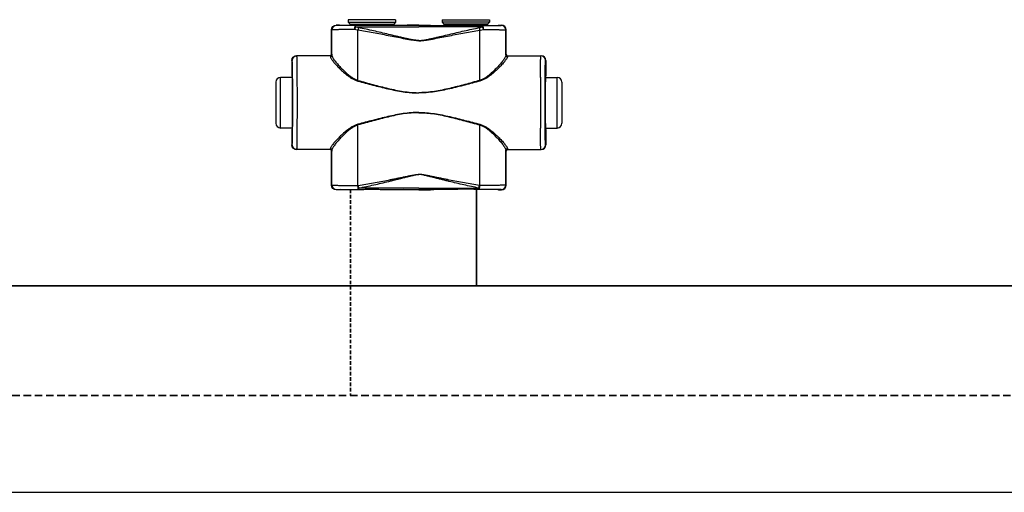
# Model space of a CAD drawing. Header units: millimetres. Extents: x 14365 to 105143, y -126377 to -22383.
# Tile 94 of 191: x 58590 to 59114, y -123507 to -123255. Entities that reach past the tile are written whole.
import ezdxf

# ---------------------------------------------------------------- set-up
doc = ezdxf.new("R2010")
doc.units = ezdxf.units.MM
doc.linetypes.add('VERDECKT', pattern=[9.525, 6.35, -3.175])
doc.linetypes.add('ČÁRKOVANÁ', pattern=[0.75, 0.5, -0.25])
for name, color, linetype, lineweight in [('UT_POTRUBI - PŘÍVOD', 1, 'Continuous', 35), ('UT_POTRUBI - ZPÁTEČKA', 5, 'ČÁRKOVANÁ', 35), ('UT_SCHÉMA_PŘÍVOD', 10, 'Continuous', 35), ('UT_SCHÉMA_ZPÁTEČKA', 172, 'VERDECKT', 35)]:
    doc.layers.add(name, color=color, linetype=linetype, lineweight=lineweight)

msp = doc.modelspace()

# ---------------------------------------------------------------- linework, layer by layer
at = {"color": 0, "linetype": 'Continuous'}
for p, q in [((58758.56, -123258.5), (58758.43, -123258.37)), ((58760.08, -123258.37), (58758.43, -123258.37)), ((58760.43, -123258.48), (58760.08, -123258.37)), ((58790.03, -123255.47), (58764.83, -123255.47)), ((58764.83, -123255.47), (58764.83, -123256.87)), ((58764.83, -123256.87), (58765.79, -123257.83)), ((58764.83, -123256.87), (58790.03, -123256.87)), ((58765.79, -123257.83), (58789.08, -123257.83)), ((58765.93, -123258.18), (58788.93, -123258.18)), ((58765.93, -123258.18), (58765.93, -123258.54)), ((58773.58, -123258.57), (58768.73, -123258.57)), ((58768.73, -123259.26), (58768.73, -123258.57)), ((58802.43, -123258.57), (58781.29, -123258.57)), ((58788.93, -123258.18), (58788.93, -123258.54)), ((58790.03, -123256.87), (58789.08, -123257.83)), ((58790.03, -123255.47), (58790.03, -123256.87)), ((58796.18, -123258.37), (58794.43, -123258.48)), ((58802.43, -123258.37), (58796.18, -123258.37)), ((58802.43, -123258.37), (58808.68, -123258.37)), ((58802.43, -123258.57), (58823.58, -123258.57)), ((58808.68, -123258.37), (58810.43, -123258.48)), ((58814.83, -123255.47), (58840.03, -123255.47)), ((58814.83, -123255.47), (58814.83, -123256.87)), ((58840.03, -123256.87), (58814.83, -123256.87)), ((58814.83, -123256.87), (58815.79, -123257.83)), ((58839.08, -123257.83), (58815.79, -123257.83)), ((58838.93, -123258.18), (58815.93, -123258.18)), ((58815.93, -123258.18), (58815.93, -123258.54)), ((58831.29, -123258.57), (58836.13, -123258.57)), ((58836.13, -123259.26), (58836.13, -123258.57)), ((58838.93, -123258.18), (58838.93, -123258.54)), ((58840.03, -123256.87), (58839.08, -123257.83)), ((58840.03, -123255.47), (58840.03, -123256.87)), ((58844.43, -123258.48), (58844.78, -123258.37)), ((58844.78, -123258.37), (58846.43, -123258.37)), ((58846.31, -123258.5), (58846.43, -123258.37)), ((58756.06, -123261), (58755.93, -123260.87)), ((58755.93, -123273.87), (58755.93, -123260.87)), ((58768.73, -123259.26), (58802.43, -123259.26)), ((58836.13, -123259.26), (58802.43, -123259.26)), ((58848.81, -123261), (58848.93, -123260.87)), ((58848.93, -123273.87), (58848.93, -123260.87)), ((58755.24, -123274.67), (58737.23, -123274.67)), ((58755.93, -123273.87), (58756.04, -123273.87)), ((58848.93, -123273.87), (58848.83, -123273.87)), ((58849.63, -123274.67), (58867.63, -123274.67)), ((58734.94, -123277.17), (58734.73, -123277.17)), ((58734.73, -123277.17), (58734.73, -123285.32)), ((58869.92, -123277.17), (58870.13, -123277.17)), ((58870.13, -123277.17), (58870.13, -123285.32)), ((58726.23, -123288.67), (58726.23, -123310.67)), ((58734.98, -123286.17), (58728.73, -123286.17)), ((58728.73, -123313.17), (58728.73, -123286.17)), ((58734.73, -123285.32), (58734.94, -123285.67)), ((58735.13, -123285.69), (58735.13, -123285.67)), ((58869.74, -123285.69), (58869.74, -123285.67)), ((58869.88, -123286.17), (58876.13, -123286.17)), ((58870.13, -123285.32), (58869.92, -123285.67)), ((58876.13, -123313.17), (58876.13, -123286.17)), ((58878.63, -123288.67), (58878.63, -123310.67)), ((58734.98, -123313.17), (58728.73, -123313.17)), ((58734.94, -123313.67), (58734.73, -123314.02)), ((58734.73, -123314.02), (58734.73, -123322.17)), ((58735.13, -123313.68), (58735.13, -123313.66)), ((58869.74, -123313.68), (58869.74, -123313.66)), ((58869.88, -123313.17), (58876.13, -123313.17)), ((58869.92, -123313.67), (58870.13, -123314.02)), ((58870.13, -123314.02), (58870.13, -123322.17)), ((58734.73, -123322.17), (58734.94, -123322.17)), ((58755.24, -123324.67), (58737.23, -123324.67)), ((58756.04, -123325.47), (58755.93, -123325.47)), ((58755.93, -123343.57), (58755.93, -123325.47)), ((58848.83, -123325.47), (58848.93, -123325.47)), ((58848.93, -123343.57), (58848.93, -123325.47)), ((58849.63, -123324.67), (58867.63, -123324.67)), ((58870.13, -123322.17), (58869.92, -123322.17)), ((58755.93, -123343.57), (58756.05, -123343.46)), ((58758.43, -123346.07), (58758.55, -123345.96)), ((58760.08, -123346.07), (58758.43, -123346.07)), ((58760.43, -123345.97), (58760.08, -123346.07)), ((58769.98, -123343.83), (58770.15, -123343.83)), ((58770.3, -123345.89), (58770.48, -123345.89)), ((58802.43, -123345.14), (58770.48, -123345.14)), ((58770.48, -123345.89), (58770.48, -123345.14)), ((58770.48, -123345.89), (58771.74, -123345.89)), ((58783.13, -123345.89), (58802.43, -123345.89)), ((58796.18, -123346.07), (58794.43, -123345.97)), ((58802.43, -123346.07), (58796.18, -123346.07)), ((58802.43, -123345.14), (58834.39, -123345.14)), ((58821.74, -123345.89), (58802.43, -123345.89)), ((58802.43, -123346.07), (58808.68, -123346.07)), ((58808.68, -123346.07), (58810.43, -123345.97)), ((58834.39, -123345.89), (58833.13, -123345.89)), ((58834.39, -123345.89), (58834.39, -123345.14)), ((58834.57, -123345.89), (58834.39, -123345.89)), ((58834.89, -123343.83), (58834.71, -123343.83)), ((58844.43, -123345.97), (58844.78, -123346.07)), ((58844.78, -123346.07), (58846.43, -123346.07)), ((58846.43, -123346.07), (58846.32, -123345.96)), ((58848.93, -123343.57), (58848.82, -123343.46))]:
    msp.add_line(p, q, dxfattribs=at)
at = {"ltscale": 8}
msp.add_line((31841.29, -123507.19), (105085.12, -123507.19), dxfattribs=at)
at = {"color": 0, "linetype": 'Continuous'}
for centre, radius, start, end in [((58758.56, -123261), 2.5, 90.0025, 179.9975), ((58765.43, -123258.18), 0.5, 0, 45), ((58789.43, -123258.18), 0.5, 135, 180), ((58815.43, -123258.18), 0.5, 0, 45), ((58839.43, -123258.18), 0.5, 135, 180), ((58846.31, -123261), 2.5, 0.0025, 89.9975), ((58737.44, -123277.17), 2.5, 90.0022, 180.0011), ((58755.24, -123273.87), 0.8, 270.0036, 359.9972), ((58849.63, -123273.87), 0.8, 180.0028, 269.9964), ((58867.42, -123277.17), 2.5, 359.9989, 89.9978), ((58728.73, -123288.67), 2.5, 90, 180), ((56295.27, -123299.67), 2442.41, 359.68325, 0.31675), ((61309.59, -123299.67), 2442.41, 179.68325, 180.31675), ((58876.13, -123288.67), 2.5, 0, 90), ((58728.73, -123310.67), 2.5, 180, 270), ((58876.13, -123310.67), 2.5, 270, 0), ((58737.44, -123322.17), 2.5, 179.9989, 269.9978), ((58755.24, -123325.47), 0.8, 0.0028, 89.9964), ((58849.63, -123325.47), 0.8, 90.0036, 179.9972), ((58867.42, -123322.17), 2.5, 270.0022, 0.0011), ((58758.55, -123343.46), 2.5, 180.0025, 269.9975), ((58846.32, -123343.46), 2.5, 270.0025, 359.9975)]:
    msp.add_arc(centre, radius, start, end, dxfattribs=at)
at = {"color": 0, "linetype": 'Continuous', "extrusion": (0, 0, -1)}
for centre, major_axis, ratio, start_param, end_param in [((58758.43, -123260.87), (-1.77, 1.77), 0.999973, -0.785384, 0.785384), ((58777.43, -123258.48), (-17, 0), 0.005236, 4.941076, 6.283185), ((58777.43, -123258.48), (-17, 0), 0.005236, 3.141593, 4.483702), ((58737.23, -123277.17), (-2.5, 0), 0.999945, 0, 1.570796), ((58755.13, -123273.87), (-0.8, 0), 0.999986, -3.141593, -1.659157), ((58734.94, -123299.67), (0, 14), 0.010472, 0, 3.141593), ((58737.23, -123322.17), (-2.5, 0), 0.999945, -1.570796, 0), ((58755.13, -123325.47), (0.8, 0), 0.999986, -1.395381, 0), ((58758.43, -123343.57), (1.77, 1.77), 0.999973, -3.926977, -2.356208), ((58777.43, -123345.97), (-17, 0), 0.005236, 0, 1.229157), ((58777.43, -123345.97), (-17, 0), 0.005236, 1.912436, 3.141593)]:
    msp.add_ellipse(centre, major_axis=major_axis, ratio=ratio, start_param=start_param, end_param=end_param, dxfattribs=at)
at = {"color": 0, "linetype": 'Continuous'}
for centre, major_axis, ratio, start_param, end_param in [((58827.43, -123258.48), (17, 0), 0.005236, 3.141593, 4.483702), ((58827.43, -123258.48), (17, 0), 0.005236, 4.941076, 6.283185), ((58846.43, -123260.87), (1.77, 1.77), 0.999973, -0.785384, 0.785384), ((58849.73, -123273.87), (0.8, 0), 0.999986, -3.141593, -1.659157), ((58867.63, -123277.17), (2.5, 0), 0.999945, 0, 1.570796), ((58869.92, -123299.67), (0, 14), 0.010472, 0, 3.141593), ((58849.73, -123325.47), (-0.8, 0), 0.999986, -1.395381, 0), ((58867.63, -123322.17), (2.5, 0), 0.999945, -1.570796, 0), ((58827.43, -123345.97), (17, 0), 0.005236, 1.912436, 3.141593), ((58827.43, -123345.97), (17, 0), 0.005236, 0, 1.229157), ((58846.43, -123343.57), (-1.77, 1.77), 0.999973, -3.926977, -2.356208)]:
    msp.add_ellipse(centre, major_axis=major_axis, ratio=ratio, start_param=start_param, end_param=end_param, dxfattribs=at)
for points, knots in [([(58768.73, -123258.57), (58768.03, -123258.56), (58766.67, -123258.56), (58765.01, -123258.56), (58763.77, -123258.55), (58762.92, -123258.55), (58762.14, -123258.54), (58761.42, -123258.54), (58760.78, -123258.54), (58760.21, -123258.53), (58759.73, -123258.53), (58759.37, -123258.52), (58759.13, -123258.52), (58758.98, -123258.51), (58758.86, -123258.51), (58758.75, -123258.51), (58758.68, -123258.51), (58758.63, -123258.5), (58758.61, -123258.5), (58758.59, -123258.5), (58758.57, -123258.5), (58758.56, -123258.5), (58758.56, -123258.5), (58758.56, -123258.5)], [0, 0, 0, 0, 0.207653, 0.400343, 0.489423, 0.572844, 0.650059, 0.720565, 0.783909, 0.839692, 0.887568, 0.927242, 0.943927, 0.958477, 0.970869, 0.981088, 0.989117, 0.992306, 0.994945, 0.997032, 0.998568, 0.999554, 1, 1, 1, 1]), ([(58768.73, -123258.57), (58768.64, -123258.57), (58768.54, -123258.68), (58768.46, -123258.81), (58768.39, -123258.96), (58768.32, -123259.19), (58768.24, -123259.5), (58768.18, -123259.86), (58768.14, -123260.26), (58768.12, -123260.54), (58768.12, -123260.68)], [0, 0, 0, 0, 0.117156, 0.161001, 0.211236, 0.330442, 0.472834, 0.634922, 0.812344, 1, 1, 1, 1]), ([(58781.29, -123258.57), (58780.65, -123258.57), (58779.36, -123258.59), (58777.43, -123258.61), (58775.5, -123258.59), (58774.22, -123258.57), (58773.58, -123258.57)], [0, 0, 0, 0, 0.248355, 0.5, 0.751645, 1, 1, 1, 1]), ([(58823.58, -123258.57), (58824.22, -123258.57), (58825.5, -123258.59), (58827.43, -123258.61), (58829.36, -123258.59), (58830.65, -123258.57), (58831.29, -123258.57)], [0, 0, 0, 0, 0.248355, 0.5, 0.751645, 1, 1, 1, 1]), ([(58836.13, -123258.57), (58836.84, -123258.56), (58838.2, -123258.56), (58839.86, -123258.56), (58841.1, -123258.55), (58841.94, -123258.55), (58842.73, -123258.54), (58843.44, -123258.54), (58844.09, -123258.54), (58844.65, -123258.53), (58845.14, -123258.53), (58845.49, -123258.52), (58845.73, -123258.52), (58845.88, -123258.51), (58846.01, -123258.51), (58846.11, -123258.51), (58846.18, -123258.51), (58846.23, -123258.5), (58846.26, -123258.5), (58846.28, -123258.5), (58846.29, -123258.5), (58846.3, -123258.5), (58846.31, -123258.5), (58846.31, -123258.5)], [0, 0, 0, 0, 0.207653, 0.400343, 0.489423, 0.572844, 0.650059, 0.720565, 0.783909, 0.839692, 0.887568, 0.927242, 0.943927, 0.958477, 0.970869, 0.981088, 0.989117, 0.992306, 0.994945, 0.997032, 0.998568, 0.999554, 1, 1, 1, 1]), ([(58836.13, -123258.57), (58836.22, -123258.57), (58836.33, -123258.68), (58836.4, -123258.81), (58836.47, -123258.96), (58836.55, -123259.19), (58836.62, -123259.5), (58836.68, -123259.86), (58836.73, -123260.26), (58836.74, -123260.54), (58836.75, -123260.68)], [0, 0, 0, 0, 0.117156, 0.161001, 0.211236, 0.330442, 0.472834, 0.634922, 0.812344, 1, 1, 1, 1]), ([(58768.12, -123260.68), (58767.28, -123260.69), (58765.68, -123260.7), (58763.71, -123260.72), (58762.24, -123260.74), (58761.24, -123260.76), (58760.31, -123260.77), (58759.46, -123260.79), (58758.7, -123260.81), (58758.02, -123260.84), (58757.45, -123260.86), (58757.03, -123260.88), (58756.74, -123260.9), (58756.57, -123260.91), (58756.42, -123260.93), (58756.29, -123260.94), (58756.2, -123260.95), (58756.12, -123260.97), (58756.08, -123260.98), (58756.06, -123260.99), (58756.06, -123261)], [0, 0, 0, 0, 0.207034, 0.39928, 0.488214, 0.57154, 0.648707, 0.71921, 0.782588, 0.838437, 0.886403, 0.926186, 0.942933, 0.957549, 0.970012, 0.98031, 0.988432, 0.994377, 0.998178, 1, 1, 1, 1]), ([(58756.07, -123274.41), (58756.06, -123273.29), (58756.06, -123268.82), (58756.06, -123264.35), (58756.06, -123261)], [0, 0, 0, 0, 0.250733, 1, 1, 1, 1]), ([(58768.73, -123259.26), (58768.61, -123259.47), (58768.38, -123259.93), (58768.2, -123260.42), (58768.12, -123260.68)], [0, 0, 0, 0, 0.464895, 1, 1, 1, 1]), ([(58769.98, -123261.04), (58769.82, -123261.02), (58769.2, -123260.93), (58768.58, -123260.8), (58768.12, -123260.68)], [0, 0, 0, 0, 0.252579, 1, 1, 1, 1]), ([(58770.3, -123259.71), (58770.17, -123259.68), (58769.64, -123259.56), (58769.12, -123259.4), (58768.73, -123259.26)], [0, 0, 0, 0, 0.253704, 1, 1, 1, 1]), ([(58770.3, -123259.71), (58770.24, -123259.91), (58770.12, -123260.35), (58770.03, -123260.8), (58769.98, -123261.04)], [0, 0, 0, 0, 0.464569, 1, 1, 1, 1]), ([(58802.43, -123266.68), (58802.43, -123266.68), (58801.74, -123266.68), (58800.36, -123266.6), (58798.31, -123266.32), (58796.27, -123265.97), (58793.57, -123265.47), (58790.19, -123264.8), (58786.14, -123264.01), (58782.1, -123263.22), (58778.06, -123262.46), (58774.02, -123261.73), (58771.33, -123261.27), (58769.98, -123261.04)], [0.5000015, 0.5000015, 0.5000015, 0.5000015, 0.500002, 0.5313979, 0.5627848, 0.5941575, 0.6255147, 0.6881766, 0.7507583, 0.8132458, 0.8756245, 0.9378805, 1, 1, 1, 1]), ([(58769.99, -123287.82), (58769.99, -123285.58), (58769.99, -123276.65), (58769.99, -123267.73), (58769.98, -123261.04)], [0, 0, 0, 0, 0.250952, 1, 1, 1, 1]), ([(58802.43, -123266.5), (58802.43, -123266.5), (58802.09, -123266.5), (58801.4, -123266.48), (58800.03, -123266.34), (58798.32, -123266.06), (58796.3, -123265.64), (58794.29, -123265.18), (58792.28, -123264.71), (58789.61, -123264.07), (58786.28, -123263.27), (58782.28, -123262.33), (58778.29, -123261.41), (58774.3, -123260.53), (58771.63, -123259.98), (58770.3, -123259.71)], [0.499995, 0.499995, 0.499995, 0.499995, 0.4999958, 0.5157333, 0.5314718, 0.5629204, 0.5943483, 0.6257534, 0.6571339, 0.6884877, 0.7511054, 0.813586, 0.8759088, 0.9380534, 1, 1, 1, 1]), ([(58802.43, -123266.5), (58802.43, -123266.5), (58802.78, -123266.5), (58803.47, -123266.48), (58804.84, -123266.34), (58806.54, -123266.06), (58808.56, -123265.64), (58810.58, -123265.18), (58812.59, -123264.71), (58815.26, -123264.07), (58818.59, -123263.27), (58822.59, -123262.33), (58826.58, -123261.41), (58830.57, -123260.53), (58833.23, -123259.98), (58834.56, -123259.71)], [0.499995, 0.499995, 0.499995, 0.499995, 0.4999958, 0.5157333, 0.5314718, 0.5629204, 0.5943483, 0.6257534, 0.6571339, 0.6884877, 0.7511054, 0.813586, 0.8759088, 0.9380534, 1, 1, 1, 1]), ([(58802.43, -123266.68), (58802.43, -123266.68), (58803.12, -123266.68), (58804.5, -123266.6), (58806.55, -123266.32), (58808.59, -123265.97), (58811.3, -123265.47), (58814.68, -123264.8), (58818.72, -123264.01), (58822.77, -123263.22), (58826.81, -123262.46), (58830.85, -123261.73), (58833.54, -123261.27), (58834.89, -123261.04)], [0.5000015, 0.5000015, 0.5000015, 0.5000015, 0.500002, 0.5313979, 0.5627848, 0.5941575, 0.6255147, 0.6881766, 0.7507583, 0.8132458, 0.8756245, 0.9378805, 1, 1, 1, 1]), ([(58834.56, -123259.71), (58834.7, -123259.68), (58835.23, -123259.56), (58835.75, -123259.4), (58836.13, -123259.26)], [0, 0, 0, 0, 0.253704, 1, 1, 1, 1]), ([(58834.56, -123259.71), (58834.63, -123259.91), (58834.75, -123260.35), (58834.84, -123260.8), (58834.89, -123261.04)], [0, 0, 0, 0, 0.464569, 1, 1, 1, 1]), ([(58834.87, -123287.82), (58834.87, -123285.58), (58834.87, -123276.65), (58834.88, -123267.73), (58834.89, -123261.04)], [0, 0, 0, 0, 0.250952, 1, 1, 1, 1]), ([(58834.89, -123261.04), (58835.04, -123261.02), (58835.67, -123260.93), (58836.29, -123260.8), (58836.75, -123260.68)], [0, 0, 0, 0, 0.252579, 1, 1, 1, 1]), ([(58836.13, -123259.26), (58836.26, -123259.47), (58836.49, -123259.93), (58836.67, -123260.42), (58836.75, -123260.68)], [0, 0, 0, 0, 0.464895, 1, 1, 1, 1]), ([(58836.75, -123260.68), (58837.58, -123260.69), (58839.19, -123260.7), (58841.16, -123260.72), (58842.62, -123260.74), (58843.63, -123260.76), (58844.56, -123260.77), (58845.41, -123260.79), (58846.17, -123260.81), (58846.84, -123260.84), (58847.42, -123260.86), (58847.84, -123260.88), (58848.12, -123260.9), (58848.3, -123260.91), (58848.45, -123260.93), (58848.57, -123260.94), (58848.67, -123260.95), (58848.74, -123260.97), (58848.79, -123260.98), (58848.81, -123260.99), (58848.81, -123261)], [0, 0, 0, 0, 0.207034, 0.39928, 0.488214, 0.57154, 0.648707, 0.71921, 0.782588, 0.838437, 0.886403, 0.926186, 0.942933, 0.957549, 0.970012, 0.98031, 0.988432, 0.994377, 0.998178, 1, 1, 1, 1]), ([(58848.8, -123274.41), (58848.8, -123273.29), (58848.8, -123268.82), (58848.81, -123264.35), (58848.81, -123261)], [0, 0, 0, 0, 0.250733, 1, 1, 1, 1]), ([(58737.64, -123286.17), (58737.64, -123285.33), (58737.62, -123283.74), (58737.61, -123281.8), (58737.59, -123280.38), (58737.58, -123279.43), (58737.57, -123278.55), (58737.56, -123277.76), (58737.54, -123277.06), (58737.53, -123276.44), (58737.52, -123275.92), (58737.5, -123275.54), (58737.49, -123275.28), (58737.49, -123275.12), (58737.48, -123274.99), (58737.47, -123274.88), (58737.47, -123274.79), (58737.46, -123274.73), (58737.45, -123274.69), (58737.45, -123274.68), (58737.44, -123274.67), (58737.44, -123274.67)], [0, 0, 0, 0, 0.218984, 0.416191, 0.505653, 0.588551, 0.664564, 0.733396, 0.794781, 0.848478, 0.894279, 0.932006, 0.947796, 0.961515, 0.973152, 0.982695, 0.990138, 0.995479, 0.998726, 0.999584, 1, 1, 1, 1]), ([(58755.24, -123274.67), (58755.24, -123274.67), (58755.24, -123274.68), (58755.24, -123274.68), (58755.24, -123274.69), (58755.25, -123274.72), (58755.25, -123274.75), (58755.25, -123274.81), (58755.26, -123274.88), (58755.26, -123274.97), (58755.26, -123275.08), (58755.26, -123275.15), (58755.27, -123275.19)], [0, 0, 0, 0, 0.005122, 0.017304, 0.037118, 0.064661, 0.143035, 0.252499, 0.393016, 0.564526, 0.766907, 1, 1, 1, 1]), ([(58756.07, -123274.41), (58756.06, -123274.51), (58756.02, -123274.72), (58755.84, -123274.98), (58755.58, -123275.15), (58755.37, -123275.19), (58755.27, -123275.19)], [0, 0, 0, 0, 0.247572, 0.496581, 0.747591, 1, 1, 1, 1]), ([(58756.04, -123273.87), (58756.04, -123273.87), (58756.04, -123273.88), (58756.04, -123273.88), (58756.04, -123273.89), (58756.05, -123273.92), (58756.05, -123273.96), (58756.05, -123274.01), (58756.06, -123274.09), (58756.06, -123274.18), (58756.06, -123274.29), (58756.06, -123274.37), (58756.07, -123274.41)], [0, 0, 0, 0, 0.005057, 0.017214, 0.037015, 0.06455, 0.142921, 0.252392, 0.392925, 0.564459, 0.766871, 1, 1, 1, 1]), ([(58756.07, -123274.41), (58756.07, -123274.48), (58756.09, -123274.62), (58756.15, -123274.86), (58756.26, -123275.11), (58756.46, -123275.52), (58756.79, -123276.08), (58757.29, -123276.81), (58757.9, -123277.62), (58758.87, -123278.83), (58760.29, -123280.45), (58762.22, -123282.47), (58764.04, -123284.16), (58765.65, -123285.48), (58767.43, -123286.74), (58768.93, -123287.51), (58769.99, -123287.82)], [0, 0, 0, 0, 0.010286, 0.022433, 0.036551, 0.052653, 0.090607, 0.135698, 0.187142, 0.244158, 0.372094, 0.514728, 0.6685, 0.748767, 0.830965, 1, 1, 1, 1]), ([(58848.8, -123274.41), (58848.8, -123274.48), (58848.78, -123274.62), (58848.71, -123274.86), (58848.61, -123275.11), (58848.41, -123275.52), (58848.07, -123276.08), (58847.57, -123276.81), (58846.97, -123277.62), (58845.99, -123278.83), (58844.57, -123280.45), (58842.64, -123282.47), (58840.83, -123284.16), (58839.21, -123285.48), (58837.44, -123286.74), (58835.94, -123287.51), (58834.87, -123287.82)], [0, 0, 0, 0, 0.010286, 0.022433, 0.036551, 0.052653, 0.090607, 0.135698, 0.187142, 0.244158, 0.372094, 0.514728, 0.6685, 0.748767, 0.830965, 1, 1, 1, 1]), ([(58848.83, -123273.87), (58848.83, -123273.87), (58848.83, -123273.88), (58848.82, -123273.88), (58848.82, -123273.89), (58848.82, -123273.92), (58848.82, -123273.96), (58848.81, -123274.01), (58848.81, -123274.09), (58848.81, -123274.18), (58848.8, -123274.29), (58848.8, -123274.37), (58848.8, -123274.41)], [0, 0, 0, 0, 0.005057, 0.017214, 0.037015, 0.06455, 0.142921, 0.252392, 0.392925, 0.564459, 0.766871, 1, 1, 1, 1]), ([(58848.8, -123274.41), (58848.8, -123274.51), (58848.84, -123274.72), (58849.02, -123274.98), (58849.29, -123275.15), (58849.5, -123275.19), (58849.6, -123275.19)], [0, 0, 0, 0, 0.247572, 0.496581, 0.747591, 1, 1, 1, 1]), ([(58849.63, -123274.67), (58849.63, -123274.67), (58849.63, -123274.68), (58849.62, -123274.68), (58849.62, -123274.69), (58849.62, -123274.72), (58849.62, -123274.75), (58849.61, -123274.81), (58849.61, -123274.88), (58849.61, -123274.97), (58849.6, -123275.08), (58849.6, -123275.15), (58849.6, -123275.19)], [0, 0, 0, 0, 0.005122, 0.017304, 0.037118, 0.064661, 0.143035, 0.252499, 0.393016, 0.564526, 0.766907, 1, 1, 1, 1]), ([(58867.23, -123286.17), (58867.23, -123285.33), (58867.24, -123283.74), (58867.26, -123281.8), (58867.27, -123280.38), (58867.28, -123279.43), (58867.3, -123278.55), (58867.31, -123277.76), (58867.32, -123277.06), (58867.34, -123276.44), (58867.35, -123275.92), (58867.36, -123275.54), (58867.37, -123275.28), (58867.38, -123275.12), (58867.39, -123274.99), (58867.39, -123274.88), (58867.4, -123274.79), (58867.41, -123274.73), (58867.41, -123274.69), (58867.42, -123274.68), (58867.42, -123274.67), (58867.42, -123274.67)], [0, 0, 0, 0, 0.218984, 0.416191, 0.505653, 0.588551, 0.664564, 0.733396, 0.794781, 0.848478, 0.894279, 0.932006, 0.947796, 0.961515, 0.973152, 0.982695, 0.990138, 0.995479, 0.998726, 0.999584, 1, 1, 1, 1]), ([(58735.13, -123285.67), (58735.12, -123285.04), (58735.11, -123283.85), (58735.09, -123282.41), (58735.08, -123281.36), (58735.07, -123280.65), (58735.06, -123280.01), (58735.05, -123279.43), (58735.03, -123278.91), (58735.02, -123278.46), (58735.01, -123278.08), (58735, -123277.8), (58734.99, -123277.61), (58734.98, -123277.5), (58734.98, -123277.4), (58734.97, -123277.32), (58734.96, -123277.26), (58734.96, -123277.21), (58734.95, -123277.19), (58734.95, -123277.17), (58734.94, -123277.17)], [0, 0, 0, 0, 0.221931, 0.420259, 0.509783, 0.592499, 0.668149, 0.736495, 0.797321, 0.850436, 0.895675, 0.932895, 0.948462, 0.961984, 0.973451, 0.982856, 0.990196, 0.99547, 0.998697, 1, 1, 1, 1]), ([(58755.27, -123275.19), (58755.27, -123275.26), (58755.29, -123275.4), (58755.36, -123275.62), (58755.47, -123275.87), (58755.68, -123276.26), (58756.04, -123276.8), (58756.57, -123277.5), (58757.21, -123278.29), (58758.25, -123279.47), (58759.75, -123281.05), (58761.79, -123283.02), (58763.7, -123284.66), (58765.4, -123285.92), (58767.26, -123287.13), (58768.8, -123287.86), (58769.89, -123288.15)], [0, 0, 0, 0, 0.009694, 0.02127, 0.034861, 0.050494, 0.087694, 0.13227, 0.183417, 0.240322, 0.368483, 0.511765, 0.666448, 0.747227, 0.829948, 1, 1, 1, 1]), ([(58849.6, -123275.19), (58849.6, -123275.26), (58849.58, -123275.4), (58849.51, -123275.62), (58849.4, -123275.87), (58849.19, -123276.26), (58848.83, -123276.8), (58848.3, -123277.5), (58847.66, -123278.29), (58846.62, -123279.47), (58845.12, -123281.05), (58843.08, -123283.02), (58841.16, -123284.66), (58839.47, -123285.92), (58837.61, -123287.13), (58836.07, -123287.86), (58834.98, -123288.15)], [0, 0, 0, 0, 0.009694, 0.02127, 0.034861, 0.050494, 0.087694, 0.13227, 0.183417, 0.240322, 0.368483, 0.511765, 0.666448, 0.747227, 0.829948, 1, 1, 1, 1]), ([(58869.74, -123285.67), (58869.74, -123285.04), (58869.76, -123283.85), (58869.77, -123282.41), (58869.79, -123281.36), (58869.8, -123280.65), (58869.81, -123280.01), (58869.82, -123279.43), (58869.83, -123278.91), (58869.84, -123278.46), (58869.86, -123278.08), (58869.87, -123277.8), (58869.88, -123277.61), (58869.88, -123277.5), (58869.89, -123277.4), (58869.9, -123277.32), (58869.9, -123277.26), (58869.91, -123277.21), (58869.91, -123277.19), (58869.92, -123277.17), (58869.92, -123277.17)], [0, 0, 0, 0, 0.221931, 0.420259, 0.509783, 0.592499, 0.668149, 0.736495, 0.797321, 0.850436, 0.895675, 0.932895, 0.948462, 0.961984, 0.973451, 0.982856, 0.990196, 0.99547, 0.998697, 1, 1, 1, 1]), ([(58735.13, -123313.66), (58735.15, -123311.47), (58735.17, -123306.81), (58735.18, -123299.68), (58735.17, -123292.54), (58735.15, -123287.88), (58735.13, -123285.69)], [0, 0, 0, 0, 0.235226, 0.499987, 0.764754, 1, 1, 1, 1]), ([(58769.99, -123287.82), (58769.99, -123287.85), (58769.95, -123287.96), (58769.92, -123288.07), (58769.89, -123288.15)], [0, 0, 0, 0, 0.258378, 1, 1, 1, 1]), ([(58769.89, -123288.15), (58772.56, -123288.87), (58776.56, -123289.94), (58781.91, -123291.31), (58785.95, -123292.28), (58790.02, -123293.16), (58794.12, -123293.89), (58797.57, -123294.3), (58800.35, -123294.48), (58801.74, -123294.51), (58802.43, -123294.51), (58802.43, -123294.51)], [0, 0, 0, 0, 0.1245061, 0.1869228, 0.2494269, 0.3120016, 0.3746311, 0.4372993, 0.4686472, 0.4999998, 0.5, 0.5, 0.5, 0.5]), ([(58769.99, -123287.82), (58772.65, -123288.56), (58776.63, -123289.66), (58781.97, -123291.07), (58785.99, -123292.07), (58790.05, -123292.97), (58794.14, -123293.72), (58797.58, -123294.15), (58800.35, -123294.33), (58801.74, -123294.36), (58802.43, -123294.36), (58802.43, -123294.36)], [0, 0, 0, 0, 0.1244767, 0.1868883, 0.2493924, 0.3119715, 0.3746087, 0.437287, 0.4686409, 0.4999998, 0.5, 0.5, 0.5, 0.5]), ([(58834.87, -123287.82), (58832.22, -123288.56), (58828.23, -123289.66), (58822.9, -123291.07), (58818.87, -123292.07), (58814.82, -123292.97), (58810.73, -123293.72), (58807.28, -123294.15), (58804.51, -123294.33), (58803.13, -123294.36), (58802.43, -123294.36), (58802.43, -123294.36)], [0, 0, 0, 0, 0.1244767, 0.1868883, 0.2493924, 0.3119715, 0.3746087, 0.437287, 0.4686409, 0.4999998, 0.5, 0.5, 0.5, 0.5]), ([(58834.98, -123288.15), (58832.31, -123288.87), (58828.31, -123289.94), (58822.95, -123291.31), (58818.91, -123292.28), (58814.84, -123293.16), (58810.74, -123293.89), (58807.29, -123294.3), (58804.52, -123294.48), (58803.13, -123294.51), (58802.43, -123294.51), (58802.43, -123294.51)], [0, 0, 0, 0, 0.1245061, 0.1869228, 0.2494269, 0.3120016, 0.3746311, 0.4372993, 0.4686472, 0.4999998, 0.5, 0.5, 0.5, 0.5]), ([(58834.87, -123287.82), (58834.88, -123287.85), (58834.91, -123287.96), (58834.95, -123288.07), (58834.98, -123288.15)], [0, 0, 0, 0, 0.258378, 1, 1, 1, 1]), ([(58869.74, -123313.66), (58869.72, -123311.47), (58869.7, -123306.81), (58869.68, -123299.68), (58869.7, -123292.54), (58869.72, -123287.88), (58869.74, -123285.69)], [0, 0, 0, 0, 0.235226, 0.499987, 0.764754, 1, 1, 1, 1]), ([(58802.43, -123304.84), (58801.04, -123304.84), (58798.26, -123304.96), (58794.12, -123305.46), (58790.02, -123306.19), (58785.95, -123307.07), (58781.91, -123308.04), (58776.56, -123309.41), (58772.56, -123310.48), (58769.89, -123311.2)], [0.5, 0.5, 0.5, 0.5, 0.5626889, 0.6253582, 0.6879892, 0.7505657, 0.8130716, 0.8754902, 1, 1, 1, 1]), ([(58802.43, -123304.99), (58801.05, -123304.99), (58798.27, -123305.11), (58794.14, -123305.63), (58790.05, -123306.38), (58785.99, -123307.28), (58781.97, -123308.28), (58776.63, -123309.69), (58772.65, -123310.79), (58769.99, -123311.53)], [0.5, 0.5, 0.5, 0.5, 0.5627005, 0.6253799, 0.6880187, 0.7505997, 0.8131057, 0.8755193, 1, 1, 1, 1]), ([(58802.43, -123304.84), (58803.82, -123304.84), (58806.6, -123304.96), (58810.74, -123305.46), (58814.84, -123306.19), (58818.91, -123307.07), (58822.95, -123308.04), (58828.31, -123309.41), (58832.31, -123310.48), (58834.98, -123311.2)], [0.5, 0.5, 0.5, 0.5, 0.5626889, 0.6253582, 0.6879892, 0.7505657, 0.8130716, 0.8754902, 1, 1, 1, 1]), ([(58802.43, -123304.99), (58803.82, -123304.99), (58806.6, -123305.11), (58810.73, -123305.63), (58814.82, -123306.38), (58818.87, -123307.28), (58822.9, -123308.28), (58828.23, -123309.69), (58832.22, -123310.79), (58834.87, -123311.53)], [0.5, 0.5, 0.5, 0.5, 0.5627005, 0.6253799, 0.6880187, 0.7505997, 0.8131057, 0.8755193, 1, 1, 1, 1]), ([(58769.89, -123311.2), (58768.8, -123311.49), (58767.26, -123312.22), (58765.4, -123313.43), (58763.7, -123314.69), (58761.79, -123316.33), (58759.75, -123318.3), (58758.25, -123319.88), (58757.21, -123321.06), (58756.57, -123321.84), (58756.04, -123322.55), (58755.68, -123323.09), (58755.47, -123323.48), (58755.36, -123323.73), (58755.29, -123323.95), (58755.27, -123324.09), (58755.27, -123324.16)], [0, 0, 0, 0, 0.170052, 0.252774, 0.333553, 0.488235, 0.631517, 0.759678, 0.816583, 0.86773, 0.912306, 0.949506, 0.965139, 0.978731, 0.990306, 1, 1, 1, 1]), ([(58769.99, -123311.53), (58769.99, -123311.5), (58769.95, -123311.39), (58769.92, -123311.28), (58769.89, -123311.2)], [0, 0, 0, 0, 0.258378, 1, 1, 1, 1]), ([(58834.87, -123311.53), (58834.88, -123311.5), (58834.91, -123311.39), (58834.95, -123311.28), (58834.98, -123311.2)], [0, 0, 0, 0, 0.258378, 1, 1, 1, 1]), ([(58834.98, -123311.2), (58836.07, -123311.49), (58837.61, -123312.22), (58839.47, -123313.43), (58841.16, -123314.69), (58843.08, -123316.33), (58845.12, -123318.3), (58846.62, -123319.88), (58847.66, -123321.06), (58848.3, -123321.84), (58848.83, -123322.55), (58849.19, -123323.09), (58849.4, -123323.48), (58849.51, -123323.73), (58849.58, -123323.95), (58849.6, -123324.09), (58849.6, -123324.16)], [0, 0, 0, 0, 0.170052, 0.252774, 0.333553, 0.488235, 0.631517, 0.759678, 0.816583, 0.86773, 0.912306, 0.949506, 0.965139, 0.978731, 0.990306, 1, 1, 1, 1]), ([(58734.94, -123322.17), (58734.95, -123322.17), (58734.95, -123322.16), (58734.96, -123322.13), (58734.96, -123322.09), (58734.97, -123322.03), (58734.98, -123321.95), (58734.98, -123321.85), (58734.99, -123321.73), (58735, -123321.55), (58735.01, -123321.27), (58735.02, -123320.88), (58735.03, -123320.43), (58735.05, -123319.92), (58735.06, -123319.34), (58735.07, -123318.69), (58735.08, -123317.99), (58735.09, -123316.94), (58735.11, -123315.5), (58735.12, -123314.3), (58735.13, -123313.68)], [0, 0, 0, 0, 0.001303, 0.00453, 0.009804, 0.017144, 0.026549, 0.038016, 0.051538, 0.067105, 0.104325, 0.149564, 0.202679, 0.263505, 0.331851, 0.407501, 0.490217, 0.579741, 0.778069, 1, 1, 1, 1]), ([(58737.44, -123324.67), (58737.44, -123324.67), (58737.45, -123324.67), (58737.45, -123324.65), (58737.46, -123324.62), (58737.47, -123324.56), (58737.47, -123324.47), (58737.48, -123324.36), (58737.49, -123324.23), (58737.49, -123324.07), (58737.5, -123323.81), (58737.52, -123323.43), (58737.53, -123322.91), (58737.54, -123322.29), (58737.56, -123321.58), (58737.57, -123320.79), (58737.58, -123319.92), (58737.59, -123318.97), (58737.61, -123317.55), (58737.62, -123315.61), (58737.64, -123314.02), (58737.64, -123313.18)], [0, 0, 0, 0, 0.000416, 0.001274, 0.004521, 0.009862, 0.017305, 0.026849, 0.038485, 0.052204, 0.067994, 0.105721, 0.151522, 0.205219, 0.266604, 0.335437, 0.411449, 0.494347, 0.58381, 0.781016, 1, 1, 1, 1]), ([(58769.99, -123311.53), (58768.93, -123311.84), (58767.43, -123312.61), (58765.65, -123313.87), (58764.04, -123315.18), (58762.22, -123316.88), (58760.29, -123318.89), (58758.87, -123320.52), (58757.9, -123321.73), (58757.29, -123322.54), (58756.79, -123323.27), (58756.46, -123323.83), (58756.26, -123324.23), (58756.15, -123324.49), (58756.09, -123324.72), (58756.07, -123324.87), (58756.07, -123324.94)], [0, 0, 0, 0, 0.169036, 0.251233, 0.3315, 0.485272, 0.627906, 0.755842, 0.812858, 0.864302, 0.909393, 0.947347, 0.963449, 0.977567, 0.989714, 1, 1, 1, 1]), ([(58769.98, -123343.83), (58769.98, -123341.15), (58769.99, -123330.39), (58769.99, -123319.62), (58769.99, -123311.53)], [0, 0, 0, 0, 0.248459, 1, 1, 1, 1]), ([(58834.87, -123311.53), (58835.94, -123311.84), (58837.44, -123312.61), (58839.21, -123313.87), (58840.83, -123315.18), (58842.64, -123316.88), (58844.57, -123318.89), (58845.99, -123320.52), (58846.97, -123321.73), (58847.57, -123322.54), (58848.07, -123323.27), (58848.41, -123323.83), (58848.61, -123324.23), (58848.71, -123324.49), (58848.78, -123324.72), (58848.8, -123324.87), (58848.8, -123324.94)], [0, 0, 0, 0, 0.169036, 0.251233, 0.3315, 0.485272, 0.627906, 0.755842, 0.812858, 0.864302, 0.909393, 0.947347, 0.963449, 0.977567, 0.989714, 1, 1, 1, 1]), ([(58834.89, -123343.83), (58834.89, -123341.15), (58834.88, -123330.39), (58834.87, -123319.62), (58834.87, -123311.53)], [0, 0, 0, 0, 0.248459, 1, 1, 1, 1]), ([(58867.42, -123324.67), (58867.42, -123324.67), (58867.42, -123324.67), (58867.41, -123324.65), (58867.41, -123324.62), (58867.4, -123324.56), (58867.39, -123324.47), (58867.39, -123324.36), (58867.38, -123324.23), (58867.37, -123324.07), (58867.36, -123323.81), (58867.35, -123323.43), (58867.34, -123322.91), (58867.32, -123322.29), (58867.31, -123321.58), (58867.3, -123320.79), (58867.28, -123319.92), (58867.27, -123318.97), (58867.26, -123317.55), (58867.24, -123315.61), (58867.23, -123314.02), (58867.23, -123313.18)], [0, 0, 0, 0, 0.000416, 0.001274, 0.004521, 0.009862, 0.017305, 0.026849, 0.038485, 0.052204, 0.067994, 0.105721, 0.151522, 0.205219, 0.266604, 0.335437, 0.411449, 0.494347, 0.58381, 0.781016, 1, 1, 1, 1]), ([(58869.92, -123322.17), (58869.92, -123322.17), (58869.91, -123322.16), (58869.91, -123322.13), (58869.9, -123322.09), (58869.9, -123322.03), (58869.89, -123321.95), (58869.88, -123321.85), (58869.88, -123321.73), (58869.87, -123321.55), (58869.86, -123321.27), (58869.84, -123320.88), (58869.83, -123320.43), (58869.82, -123319.92), (58869.81, -123319.34), (58869.8, -123318.69), (58869.79, -123317.99), (58869.77, -123316.94), (58869.76, -123315.5), (58869.74, -123314.3), (58869.74, -123313.68)], [0, 0, 0, 0, 0.001303, 0.00453, 0.009804, 0.017144, 0.026549, 0.038016, 0.051538, 0.067105, 0.104325, 0.149564, 0.202679, 0.263505, 0.331851, 0.407501, 0.490217, 0.579741, 0.778069, 1, 1, 1, 1]), ([(58755.27, -123324.16), (58755.26, -123324.2), (58755.26, -123324.27), (58755.26, -123324.38), (58755.26, -123324.47), (58755.25, -123324.54), (58755.25, -123324.6), (58755.25, -123324.63), (58755.24, -123324.65), (58755.24, -123324.66), (58755.24, -123324.67), (58755.24, -123324.67), (58755.24, -123324.67)], [0, 0, 0, 0, 0.233093, 0.435474, 0.606984, 0.747501, 0.856965, 0.935339, 0.962882, 0.982696, 0.994878, 1, 1, 1, 1]), ([(58756.07, -123324.94), (58756.06, -123324.84), (58756.02, -123324.63), (58755.84, -123324.37), (58755.58, -123324.2), (58755.37, -123324.16), (58755.27, -123324.16)], [0, 0, 0, 0, 0.247572, 0.496581, 0.747591, 1, 1, 1, 1]), ([(58756.07, -123324.94), (58756.06, -123324.98), (58756.06, -123325.06), (58756.06, -123325.17), (58756.06, -123325.26), (58756.05, -123325.33), (58756.05, -123325.39), (58756.05, -123325.43), (58756.04, -123325.45), (58756.04, -123325.46), (58756.04, -123325.47), (58756.04, -123325.47), (58756.04, -123325.47)], [0, 0, 0, 0, 0.23313, 0.435541, 0.607074, 0.747608, 0.857079, 0.93545, 0.962985, 0.982786, 0.994943, 1, 1, 1, 1]), ([(58756.05, -123343.46), (58756.05, -123341.92), (58756.06, -123335.75), (58756.06, -123329.58), (58756.07, -123324.94)], [0, 0, 0, 0, 0.248801, 1, 1, 1, 1]), ([(58848.8, -123324.94), (58848.8, -123324.84), (58848.84, -123324.63), (58849.02, -123324.37), (58849.29, -123324.2), (58849.5, -123324.16), (58849.6, -123324.16)], [0, 0, 0, 0, 0.247572, 0.496581, 0.747591, 1, 1, 1, 1]), ([(58848.82, -123343.46), (58848.81, -123341.92), (58848.81, -123335.75), (58848.8, -123329.58), (58848.8, -123324.94)], [0, 0, 0, 0, 0.248801, 1, 1, 1, 1]), ([(58848.8, -123324.94), (58848.8, -123324.98), (58848.8, -123325.06), (58848.81, -123325.17), (58848.81, -123325.26), (58848.81, -123325.33), (58848.82, -123325.39), (58848.82, -123325.43), (58848.82, -123325.45), (58848.82, -123325.46), (58848.83, -123325.47), (58848.83, -123325.47), (58848.83, -123325.47)], [0, 0, 0, 0, 0.23313, 0.435541, 0.607074, 0.747608, 0.857079, 0.93545, 0.962985, 0.982786, 0.994943, 1, 1, 1, 1]), ([(58849.6, -123324.16), (58849.6, -123324.2), (58849.6, -123324.27), (58849.61, -123324.38), (58849.61, -123324.47), (58849.61, -123324.54), (58849.62, -123324.6), (58849.62, -123324.63), (58849.62, -123324.65), (58849.62, -123324.66), (58849.63, -123324.67), (58849.63, -123324.67), (58849.63, -123324.67)], [0, 0, 0, 0, 0.233093, 0.435474, 0.606984, 0.747501, 0.856965, 0.935339, 0.962882, 0.982696, 0.994878, 1, 1, 1, 1]), ([(58770.15, -123343.83), (58771.5, -123343.61), (58774.18, -123343.15), (58778.2, -123342.42), (58782.23, -123341.66), (58785.59, -123341), (58788.27, -123340.47), (58790.29, -123340.06), (58792.3, -123339.64), (58794.32, -123339.23), (58796.34, -123338.81), (58798.02, -123338.47), (58799.37, -123338.21), (58800.72, -123337.96), (58801.75, -123337.82), (58802.43, -123337.82)], [0, 0, 0, 0, 0.0621172, 0.1243716, 0.1867502, 0.2492392, 0.2805207, 0.3118245, 0.3431487, 0.3744915, 0.4058513, 0.4372266, 0.4529199, 0.4686172, 0.5, 0.5, 0.5, 0.5]), ([(58770.48, -123345.14), (58771.8, -123344.87), (58774.46, -123344.32), (58778.44, -123343.44), (58782.42, -123342.53), (58785.74, -123341.74), (58788.39, -123341.09), (58790.39, -123340.6), (58792.38, -123340.1), (58794.38, -123339.6), (58796.38, -123339.1), (58798.04, -123338.68), (58799.38, -123338.37), (58800.72, -123338.07), (58801.75, -123337.9), (58802.43, -123337.9)], [0, 0, 0, 0, 0.0619437, 0.1240868, 0.1864104, 0.2488944, 0.2801902, 0.3115184, 0.3428764, 0.3742614, 0.4056711, 0.4371032, 0.4528275, 0.4685577, 0.5, 0.5, 0.5, 0.5]), ([(58834.71, -123343.83), (58833.37, -123343.61), (58830.69, -123343.15), (58826.66, -123342.42), (58822.64, -123341.66), (58819.28, -123341), (58816.6, -123340.47), (58814.58, -123340.06), (58812.56, -123339.64), (58810.55, -123339.23), (58808.53, -123338.81), (58806.85, -123338.47), (58805.5, -123338.21), (58804.15, -123337.96), (58803.12, -123337.82), (58802.43, -123337.82)], [0, 0, 0, 0, 0.0621172, 0.1243716, 0.1867502, 0.2492392, 0.2805207, 0.3118245, 0.3431487, 0.3744915, 0.4058513, 0.4372266, 0.4529199, 0.4686172, 0.5, 0.5, 0.5, 0.5]), ([(58834.39, -123345.14), (58833.06, -123344.87), (58830.41, -123344.32), (58826.43, -123343.44), (58822.45, -123342.53), (58819.13, -123341.74), (58816.47, -123341.09), (58814.48, -123340.6), (58812.48, -123340.1), (58810.49, -123339.6), (58808.49, -123339.1), (58806.82, -123338.68), (58805.49, -123338.37), (58804.15, -123338.07), (58803.12, -123337.9), (58802.43, -123337.9)], [0, 0, 0, 0, 0.0619437, 0.1240868, 0.1864104, 0.2488944, 0.2801902, 0.3115184, 0.3428764, 0.3742614, 0.4056711, 0.4371032, 0.4528275, 0.4685577, 0.5, 0.5, 0.5, 0.5]), ([(58756.05, -123343.46), (58756.05, -123343.47), (58756.08, -123343.48), (58756.13, -123343.5), (58756.22, -123343.51), (58756.33, -123343.53), (58756.48, -123343.55), (58756.65, -123343.56), (58756.86, -123343.58), (58757.2, -123343.6), (58757.69, -123343.63), (58758.37, -123343.66), (58759.16, -123343.68), (58760.06, -123343.71), (58761.05, -123343.73), (58762.13, -123343.75), (58763.29, -123343.77), (58764.98, -123343.79), (58767.21, -123343.82), (58769.04, -123343.82), (58769.98, -123343.83)], [0, 0, 0, 0, 0.001901, 0.0058, 0.011886, 0.020197, 0.030732, 0.043479, 0.058422, 0.075536, 0.116153, 0.165047, 0.22186, 0.286169, 0.35749, 0.43527, 0.518903, 0.607727, 0.798032, 1, 1, 1, 1]), ([(58758.55, -123345.96), (58758.55, -123345.96), (58758.56, -123345.95), (58758.57, -123345.95), (58758.59, -123345.95), (58758.61, -123345.95), (58758.64, -123345.95), (58758.7, -123345.95), (58758.78, -123345.94), (58758.91, -123345.94), (58759.06, -123345.94), (58759.23, -123345.93), (58759.43, -123345.93), (58759.66, -123345.93), (58760.01, -123345.92), (58760.5, -123345.92), (58761.17, -123345.91), (58761.92, -123345.91), (58762.76, -123345.9), (58763.67, -123345.9), (58764.65, -123345.9), (58766.07, -123345.89), (58767.96, -123345.89), (58769.51, -123345.89), (58770.3, -123345.89)], [0, 0, 0, 0, 0.000442, 0.001439, 0.003, 0.005125, 0.007814, 0.011067, 0.019262, 0.029696, 0.04235, 0.057205, 0.074237, 0.093413, 0.114703, 0.163471, 0.220191, 0.284451, 0.355774, 0.433617, 0.517377, 0.606395, 0.797271, 1, 1, 1, 1]), ([(58770.3, -123345.89), (58770.28, -123345.88), (58770.24, -123345.85), (58770.21, -123345.79), (58770.18, -123345.73), (58770.16, -123345.64), (58770.12, -123345.5), (58770.06, -123345.16), (58770, -123344.59), (58769.98, -123344.1), (58769.98, -123343.83)], [0, 0, 0, 0, 0.03281, 0.058939, 0.09263, 0.134005, 0.182986, 0.302653, 0.616803, 1, 1, 1, 1]), ([(58770.48, -123345.89), (58770.45, -123345.88), (58770.42, -123345.85), (58770.39, -123345.79), (58770.36, -123345.73), (58770.34, -123345.64), (58770.3, -123345.5), (58770.24, -123345.16), (58770.18, -123344.59), (58770.16, -123344.1), (58770.15, -123343.83)], [0, 0, 0, 0, 0.032697, 0.058797, 0.092469, 0.133835, 0.182813, 0.302491, 0.616704, 1, 1, 1, 1]), ([(58770.48, -123345.14), (58770.41, -123344.94), (58770.29, -123344.5), (58770.2, -123344.06), (58770.15, -123343.83)], [0, 0, 0, 0, 0.463333, 1, 1, 1, 1]), ([(58771.74, -123345.89), (58772.2, -123345.88), (58773.14, -123345.85), (58774.55, -123345.77), (58775.99, -123345.7), (58777.43, -123345.67), (58778.88, -123345.7), (58780.32, -123345.77), (58781.73, -123345.85), (58782.67, -123345.88), (58783.13, -123345.89)], [0, 0, 0, 0, 0.12176, 0.246313, 0.372689, 0.5, 0.627311, 0.753687, 0.87824, 1, 1, 1, 1]), ([(58833.13, -123345.89), (58832.67, -123345.88), (58831.73, -123345.85), (58830.32, -123345.77), (58828.88, -123345.7), (58827.43, -123345.67), (58825.99, -123345.7), (58824.55, -123345.77), (58823.14, -123345.85), (58822.2, -123345.88), (58821.74, -123345.89)], [0, 0, 0, 0, 0.12176, 0.246313, 0.372689, 0.5, 0.627311, 0.753687, 0.87824, 1, 1, 1, 1]), ([(58834.39, -123345.89), (58834.41, -123345.88), (58834.45, -123345.85), (58834.48, -123345.79), (58834.5, -123345.73), (58834.53, -123345.64), (58834.56, -123345.5), (58834.62, -123345.16), (58834.68, -123344.59), (58834.71, -123344.1), (58834.71, -123343.83)], [0, 0, 0, 0, 0.032697, 0.058797, 0.092469, 0.133835, 0.182813, 0.302491, 0.616704, 1, 1, 1, 1]), ([(58834.39, -123345.14), (58834.45, -123344.94), (58834.57, -123344.5), (58834.67, -123344.06), (58834.71, -123343.83)], [0, 0, 0, 0, 0.463333, 1, 1, 1, 1]), ([(58834.57, -123345.89), (58834.59, -123345.88), (58834.62, -123345.85), (58834.65, -123345.79), (58834.68, -123345.73), (58834.71, -123345.64), (58834.74, -123345.5), (58834.8, -123345.16), (58834.86, -123344.59), (58834.88, -123344.1), (58834.89, -123343.83)], [0, 0, 0, 0, 0.03281, 0.058939, 0.09263, 0.134005, 0.182986, 0.302653, 0.616803, 1, 1, 1, 1]), ([(58846.32, -123345.96), (58846.31, -123345.96), (58846.31, -123345.95), (58846.3, -123345.95), (58846.28, -123345.95), (58846.25, -123345.95), (58846.22, -123345.95), (58846.17, -123345.95), (58846.08, -123345.94), (58845.96, -123345.94), (58845.81, -123345.94), (58845.64, -123345.93), (58845.44, -123345.93), (58845.21, -123345.93), (58844.86, -123345.92), (58844.36, -123345.92), (58843.7, -123345.91), (58842.95, -123345.91), (58842.11, -123345.9), (58841.2, -123345.9), (58840.22, -123345.9), (58838.79, -123345.89), (58836.9, -123345.89), (58835.36, -123345.89), (58834.57, -123345.89)], [0, 0, 0, 0, 0.000442, 0.001439, 0.003, 0.005125, 0.007814, 0.011067, 0.019262, 0.029696, 0.04235, 0.057205, 0.074237, 0.093413, 0.114703, 0.163471, 0.220191, 0.284451, 0.355774, 0.433617, 0.517377, 0.606395, 0.797271, 1, 1, 1, 1]), ([(58848.82, -123343.46), (58848.81, -123343.47), (58848.79, -123343.48), (58848.74, -123343.5), (58848.65, -123343.51), (58848.54, -123343.53), (58848.39, -123343.55), (58848.21, -123343.56), (58848.01, -123343.58), (58847.67, -123343.6), (58847.17, -123343.63), (58846.49, -123343.66), (58845.7, -123343.68), (58844.81, -123343.71), (58843.82, -123343.73), (58842.74, -123343.75), (58841.57, -123343.77), (58839.89, -123343.79), (58837.65, -123343.82), (58835.83, -123343.82), (58834.89, -123343.83)], [0, 0, 0, 0, 0.001901, 0.0058, 0.011886, 0.020197, 0.030732, 0.043479, 0.058422, 0.075536, 0.116153, 0.165047, 0.22186, 0.286169, 0.35749, 0.43527, 0.518903, 0.607727, 0.798032, 1, 1, 1, 1])]:
    msp.add_open_spline(points, degree=3, knots=knots, dxfattribs=at)
at = {"layer": 'UT_POTRUBI - PŘÍVOD', "ltscale": 8}
msp.add_line((55112.82, -123397.2), (60902.8, -123397.2), dxfattribs=at)
at = {"layer": 'UT_POTRUBI - ZPÁTEČKA', "linetype": 'ČÁRKOVANÁ', "ltscale": 8}
msp.add_line((55045.77, -123455.64), (60990.27, -123455.64), dxfattribs=at)
at = {"layer": 'UT_SCHÉMA_PŘÍVOD'}
msp.add_line((58833.13, -123345.89), (58833.13, -123397.2), dxfattribs=at)
at = {"layer": 'UT_SCHÉMA_ZPÁTEČKA', "ltscale": 0.3}
msp.add_line((58766.08, -123345.9), (58766.08, -123455.64), dxfattribs=at)

doc.saveas('drawing.dxf')
